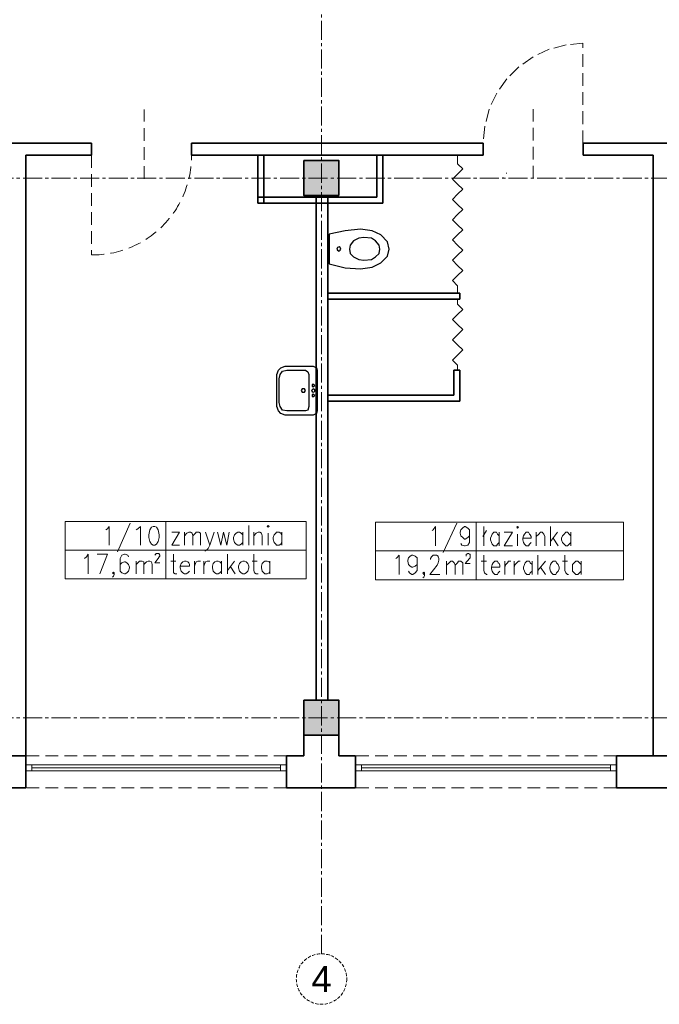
# Model space of a CAD drawing. Header units: millimetres. Extents: x -9409 to -3369, y 19372 to 27782.
# Tile 2 of 25: x -8514 to -7874, y 21106 to 22091. Entities that reach past the tile are written whole.
import ezdxf
from ezdxf.enums import TextEntityAlignment as Align

# ---------------------------------------------------------------- set-up
doc = ezdxf.new("R2010")
doc.units = ezdxf.units.MM
for name, pattern in [('ACAD_ISO02W100', [15, 12, -3]), ('CACHE2', [4.7625, 3.175, -1.5875]), ('CENTER2', [28.575, 19.05, -3.175, 3.175, -3.175]), ('DASHED', [19.05, 12.7, -6.35])]:
    doc.linetypes.add(name, pattern=pattern)
doc.layers.add('PDF _Geometria', color=7, linetype='Continuous')
for name, color, linetype, lineweight in [('SQ_ISTN.Ściany', 140, 'Continuous', 35), ('Sq_Okna', 170, 'Continuous', 9), ('SQ_Osie', 220, 'CENTER2', 9), ('SQ_PROJ.AranżacjaSanitarna', 7, 'Continuous', 25), ('SQ_ZAKRES_OPRACOWANIA', 7, 'ACAD_ISO02W100', 20)]:
    doc.layers.add(name, color=color, linetype=linetype, lineweight=lineweight)
doc.layers.add('SQ_Widok', color=7, linetype='DASHED', lineweight=15, true_color=0x474747)
doc.styles.get("Standard").update_dxf_attribs({"font": 'arial.ttf'})

# ---------------------------------------------------------------- blocks, each defined once
blk = doc.blocks.new('osie bud A')
at = {"layer": 'SQ_ISTN.Ściany', "lineweight": 5}
h = blk.add_hatch(dxfattribs=at)
h.set_pattern_fill('JIS_STN_1E', color=256, scale=10)
h.set_pattern_definition([(45, (46210.293, 23121.439), (-7.071068, 7.071068), []), (45, (46217.343, 23121.439), (-7.071068, 7.071068), [10, -5])])
h.paths.add_polyline_path([(25436.8, 18313.95), (25471.8, 18313.95), (25471.8, 18278.95), (25436.8, 18278.95)])
h.paths.add_polyline_path([(25436.8, 18613.95), (25471.8, 18613.95), (25471.8, 18578.95), (25436.8, 18578.95)])
h.paths.add_polyline_path([(25436.8, 19153.95), (25471.8, 19153.95), (25471.8, 19118.95), (25436.8, 19118.95)])
h.paths.add_polyline_path([(24776.8, 19153.95), (24811.8, 19153.95), (24811.8, 19118.95), (24776.8, 19118.95)])
h.paths.add_polyline_path([(24116.8, 19153.95), (24151.8, 19153.95), (24151.8, 19118.95), (24116.8, 19118.95)])
h.paths.add_polyline_path([(23456.8, 19153.95), (23491.8, 19153.95), (23491.8, 19118.95), (23456.8, 19118.95)])
h.paths.add_polyline_path([(23456.8, 18613.95), (23491.8, 18613.95), (23491.8, 18578.95), (23456.8, 18578.95)])
h.paths.add_polyline_path([(23456.8, 18313.95), (23491.8, 18313.95), (23491.8, 18278.95), (23456.8, 18278.95)])
h.paths.add_polyline_path([(23456.8, 17776.95), (23491.8, 17776.95), (23491.8, 17741.95), (23456.8, 17741.95)])
h.paths.add_polyline_path([(24116.8, 17776.95), (24151.8, 17776.95), (24151.8, 17741.95), (24116.8, 17741.95)])
h.paths.add_polyline_path([(24776.8, 17776.95), (24811.8, 17776.95), (24811.8, 17741.95), (24776.8, 17741.95)])
h.paths.add_polyline_path([(25436.8, 17776.95), (25471.8, 17776.95), (25471.8, 17741.95), (25436.8, 17741.95)])
h.paths.add_polyline_path([(24776.8, 18313.95), (24811.8, 18313.95), (24811.8, 18278.95), (24776.8, 18278.95)])
h.paths.add_polyline_path([(24776.8, 18613.95), (24811.8, 18613.95), (24811.8, 18578.95), (24776.8, 18578.95)])
h.paths.add_polyline_path([(24116.8, 18613.95), (24151.8, 18613.95), (24151.8, 18578.95), (24116.8, 18578.95)])
h.paths.add_polyline_path([(23156.8, 18313.95), (23191.8, 18313.95), (23191.8, 18278.95), (23156.8, 18278.95)])
h.paths.add_polyline_path([(24116.8, 18313.95), (24151.8, 18313.95), (24151.8, 18278.95), (24116.8, 18278.95)])
at = {"layer": 'SQ_ISTN.Ściany'}
for points in [[(24776.8, 19153.95), (24811.8, 19153.95), (24811.8, 19118.95), (24776.8, 19118.95)], [(24776.8, 18613.95), (24811.8, 18613.95), (24811.8, 18578.95), (24776.8, 18578.95)]]:
    blk.add_lwpolyline(points, close=True, dxfattribs=at)
at = {"layer": 'SQ_Osie'}
for p, q in [((24794.3, 19372.6), (24794.3, 17597.31)), ((22587.87, 19136.45), (25598.18, 19136.45)), ((22587.87, 18596.45), (25598.18, 18596.45))]:
    blk.add_line(p, q, dxfattribs=at)
at = {"layer": 'SQ_Osie', "linetype": 'ByBlock'}
blk.add_circle((24794.25, 19397.85), 25.25, dxfattribs=at)
at = {"layer": 'SQ_Osie'}
blk.add_text('4', height=26, rotation=180, dxfattribs=at).set_placement((24794.25, 19397.85), align=Align.MIDDLE_CENTER)

msp = doc.modelspace()

# ---------------------------------------------------------------- linework, layer by layer
at = {"layer": 'PDF _Geometria', "color": 251, "lineweight": 13, "true_color": 0x636466}
for points in [[(-8075.94, 21816.98), (-8075.94, 21824.59), (-8081.01, 21829.67), (-8075.94, 21834.75), (-8070.86, 21839.82), (-8075.94, 21844.9), (-8081.01, 21849.97), (-8075.94, 21855.05), (-8070.86, 21860.13), (-8075.94, 21865.2), (-8081.01, 21870.29), (-8075.94, 21875.36), (-8070.86, 21880.44), (-8075.94, 21885.51), (-8081.01, 21890.59), (-8075.94, 21895.67), (-8070.86, 21900.74), (-8075.94, 21905.83), (-8081.01, 21910.9), (-8075.94, 21915.98), (-8070.86, 21921.05), (-8075.94, 21926.13), (-8081.01, 21931.21), (-8075.94, 21936.28), (-8070.86, 21941.36), (-8075.94, 21946.43), (-8075.94, 21954.9)], [(-8075.94, 21739.98), (-8075.94, 21745.05), (-8081.01, 21750.14), (-8075.94, 21755.21), (-8070.86, 21760.28), (-8075.94, 21765.36), (-8081.01, 21770.44), (-8075.94, 21775.52), (-8070.86, 21780.59), (-8075.94, 21785.67), (-8081.01, 21790.74), (-8075.94, 21795.82), (-8070.86, 21800.9), (-8075.94, 21805.97), (-8075.94, 21810.21)]]:
    msp.add_lwpolyline(points, dxfattribs=at)
at = {"layer": 'PDF _Geometria', "color": 251, "lineweight": 9, "true_color": 0x636466}
for points in [[(-8030.1, 21932.38), (-8030.94, 21932.38)], [(-8026.7, 21937.07), (-8027.55, 21937.07)]]:
    msp.add_lwpolyline(points, dxfattribs=at)
at = {"layer": 'PDF _Geometria', "lineweight": 13}
for points in [[(-8227.46, 21560.05), (-8367.92, 21560.05), (-8367.92, 21531.27), (-8367.92, 21588.82), (-8227.46, 21588.82), (-8227.46, 21531.27), (-8367.92, 21531.27), (-8468.61, 21531.27)], [(-8428, 21580.36), (-8426.31, 21581.2), (-8424.62, 21583.74), (-8424.62, 21565.12)], [(-8403.46, 21587.13), (-8416.16, 21558.36)], [(-8397.54, 21580.36), (-8395.85, 21581.2), (-8393.31, 21583.74), (-8393.31, 21565.12)], [(-8285, 21584.58), (-8285, 21565.12)], [(-7910.17, 21559.21), (-8057.39, 21559.2), (-8057.39, 21530.44), (-8057.39, 21587.98), (-8057.39, 21559.2), (-8158.08, 21559.2), (-8158.08, 21530.43), (-8158.09, 21587.97), (-7910.17, 21587.98), (-7910.17, 21530.44), (-8158.08, 21530.43)], [(-8101.39, 21579.51), (-8100.55, 21580.35), (-8098.01, 21583.74), (-8098.01, 21564.28)], [(-8076.86, 21587.13), (-8090.4, 21557.51)], [(-8064.16, 21576.97), (-8064.16, 21574.43), (-8065.86, 21572.74), (-8068.4, 21571.05), (-8069.24, 21571.05), (-8070.93, 21572.74), (-8072.63, 21574.43), (-8073.47, 21576.97), (-8073.47, 21577.82), (-8072.63, 21580.35), (-8070.94, 21582.05), (-8069.24, 21583.74), (-8068.4, 21583.74), (-8065.86, 21582.05), (-8064.16, 21580.35), (-8064.16, 21567.67), (-8065.86, 21565.12), (-8068.4, 21564.28), (-8069.24, 21564.28), (-8071.78, 21565.12), (-8072.63, 21566.81)], [(-8049.78, 21583.74), (-8049.78, 21564.28)], [(-7982.93, 21583.74), (-7982.93, 21564.28)], [(-8354.39, 21565.12), (-8362, 21565.12), (-8354.39, 21577.82), (-8362, 21577.82)], [(-8349.31, 21577.82), (-8349.31, 21565.12)], [(-8349.31, 21574.44), (-8346.77, 21576.97), (-8345.08, 21577.82), (-8343.39, 21577.82), (-8341.7, 21576.97), (-8340.85, 21574.44), (-8340.85, 21565.12)], [(-8340.85, 21574.44), (-8338.31, 21576.97), (-8337.47, 21577.82), (-8334.93, 21577.82), (-8333.24, 21576.97), (-8333.24, 21565.12)], [(-8328.15, 21577.82), (-8323.93, 21565.12), (-8319.7, 21577.82)], [(-8316.31, 21577.82), (-8312.93, 21565.12), (-8310.38, 21577.82), (-8307, 21565.12), (-8304.46, 21577.82)], [(-8290.92, 21575.28), (-8292.62, 21576.97), (-8294.31, 21577.82), (-8296.01, 21577.82), (-8297.7, 21576.97), (-8299.39, 21575.28), (-8300.24, 21572.74), (-8300.24, 21571.05), (-8299.39, 21567.67), (-8297.7, 21565.97), (-8296.01, 21565.12), (-8294.31, 21565.12), (-8292.62, 21565.97), (-8290.92, 21567.67)], [(-8290.92, 21577.82), (-8290.92, 21565.12)], [(-8279.93, 21577.82), (-8279.93, 21565.12)], [(-8279.93, 21574.44), (-8277.39, 21576.97), (-8275.7, 21577.82), (-8274.01, 21577.82), (-8272.31, 21576.97), (-8271.47, 21574.44), (-8271.47, 21565.12)], [(-8265.54, 21576.97), (-8265.54, 21565.12)], [(-8252, 21575.28), (-8252.85, 21576.97), (-8254.55, 21577.82), (-8257.08, 21577.82), (-8257.93, 21576.97), (-8259.62, 21575.28), (-8260.47, 21572.74), (-8260.47, 21571.05), (-8259.62, 21567.67), (-8257.93, 21565.97), (-8257.08, 21565.12), (-8254.55, 21565.12), (-8252.85, 21565.97), (-8252, 21567.67)], [(-8252, 21577.82), (-8252, 21565.12)], [(-8050.63, 21573.59), (-8047.24, 21579.51)], [(-8034.55, 21574.44), (-8036.24, 21576.13), (-8037.09, 21577.82), (-8039.62, 21577.82), (-8041.32, 21576.13), (-8042.16, 21574.44), (-8043.01, 21571.9), (-8043.01, 21570.21), (-8042.16, 21567.67), (-8041.32, 21565.98), (-8039.62, 21564.28), (-8037.09, 21564.28), (-8036.24, 21565.98), (-8034.55, 21567.67)], [(-8034.55, 21577.82), (-8034.55, 21564.28)], [(-8021.01, 21564.28), (-8029.47, 21564.28), (-8021.01, 21577.82), (-8029.47, 21577.82)], [(-8015.93, 21576.13), (-8015.93, 21564.28)], [(-8010.86, 21571.9), (-8002.39, 21571.9), (-8002.39, 21573.59), (-8003.24, 21575.28), (-8004.09, 21576.13), (-8004.94, 21577.82), (-8007.48, 21577.82), (-8009.17, 21576.13), (-8010.01, 21574.44), (-8010.86, 21571.9), (-8010.86, 21570.21), (-8010.01, 21567.67), (-8009.17, 21565.98), (-8007.48, 21564.28), (-8004.94, 21564.28), (-8004.09, 21565.98), (-8002.39, 21567.67)], [(-7997.32, 21577.82), (-7997.32, 21564.28)], [(-7997.32, 21573.59), (-7994.78, 21576.13), (-7993.09, 21577.82), (-7991.4, 21577.82), (-7989.71, 21576.13), (-7988.86, 21573.59), (-7988.86, 21564.28)], [(-7976.16, 21577.82), (-7982.93, 21568.52)], [(-7962.63, 21574.44), (-7964.32, 21576.13), (-7966.01, 21577.82), (-7967.71, 21577.82), (-7969.4, 21576.13), (-7971.09, 21574.44), (-7971.94, 21571.9), (-7971.94, 21570.21), (-7971.09, 21567.67), (-7969.4, 21565.98), (-7967.71, 21564.28), (-7966.01, 21564.28), (-7964.32, 21565.98), (-7962.63, 21567.67)], [(-7962.63, 21577.82), (-7962.63, 21564.28)], [(-8323.93, 21565.12), (-8325.62, 21561.74), (-8327.31, 21560.05), (-8328.15, 21559.2), (-8329, 21559.2)], [(-7980.39, 21571.9), (-7975.32, 21564.28)], [(-8449.15, 21551.59), (-8447.46, 21553.28), (-8445.77, 21555.82), (-8445.77, 21536.36)], [(-8433.93, 21536.36), (-8426.31, 21555.82), (-8436.47, 21555.82)], [(-8405.16, 21553.28), (-8406, 21554.97), (-8408.54, 21555.82), (-8409.38, 21555.82), (-8411.93, 21554.97), (-8413.62, 21551.59), (-8413.62, 21538.9), (-8411.93, 21537.2), (-8409.38, 21536.36), (-8408.54, 21536.36), (-8406.85, 21537.2), (-8405.16, 21538.9), (-8404.31, 21542.28), (-8404.31, 21543.12), (-8405.16, 21545.66), (-8406.85, 21547.35), (-8408.54, 21548.2), (-8409.38, 21548.2), (-8411.93, 21547.35), (-8413.62, 21545.66), (-8413.62, 21543.12)], [(-8378.93, 21554.97), (-8378.08, 21555.82), (-8378.08, 21556.67), (-8374.7, 21556.67), (-8374.7, 21555.82), (-8373.85, 21554.97), (-8373.85, 21554.13), (-8374.7, 21553.28), (-8375.54, 21551.59), (-8378.93, 21547.35), (-8373.85, 21547.35)], [(-8360.31, 21555.82), (-8360.31, 21537.2), (-8358.62, 21536.36), (-8356.93, 21536.36)], [(-8306.16, 21555.82), (-8306.16, 21536.36)], [(-8279.93, 21555.82), (-8279.93, 21539.74), (-8279.08, 21537.2), (-8277.39, 21536.36), (-8275.7, 21536.36)], [(-8137.78, 21551.59), (-8136.93, 21552.43), (-8134.39, 21554.97), (-8134.39, 21535.51)], [(-8116.62, 21549.04), (-8116.62, 21545.66), (-8118.31, 21543.97), (-8120.85, 21543.12), (-8121.7, 21543.12), (-8123.39, 21543.97), (-8125.09, 21545.66), (-8125.94, 21549.04), (-8125.94, 21549.9), (-8125.09, 21552.43), (-8123.39, 21554.13), (-8121.7, 21554.97), (-8120.85, 21554.97), (-8118.31, 21554.13), (-8116.62, 21552.43), (-8116.62, 21539.74), (-8118.31, 21537.2), (-8120.85, 21535.51), (-8121.7, 21535.51), (-8124.24, 21537.2), (-8125.09, 21538.89)], [(-8103.09, 21550.74), (-8103.09, 21551.59), (-8102.25, 21553.28), (-8101.39, 21554.13), (-8100.55, 21554.97), (-8097.16, 21554.97), (-8095.47, 21554.13), (-8095.47, 21553.28), (-8094.62, 21551.59), (-8094.62, 21549.9), (-8095.47, 21547.35), (-8096.32, 21544.81), (-8103.93, 21535.51), (-8093.78, 21535.51)], [(-8067.55, 21554.13), (-8067.55, 21555.82), (-8066.7, 21555.82), (-8065.86, 21556.66), (-8065.01, 21556.66), (-8064.16, 21555.82), (-8063.32, 21555.82), (-8063.32, 21552.44), (-8064.16, 21551.59), (-8068.4, 21546.51), (-8063.32, 21546.51)], [(-8049.78, 21554.97), (-8049.78, 21539.74), (-8048.93, 21537.2), (-8047.24, 21535.51), (-8046.4, 21535.51)], [(-7995.63, 21554.98), (-7995.62, 21535.51)], [(-7968.55, 21554.98), (-7968.55, 21539.74), (-7967.71, 21537.21), (-7966.01, 21535.51), (-7965.17, 21535.51)], [(-8397.54, 21549.04), (-8397.54, 21536.36)], [(-8397.54, 21545.66), (-8395, 21548.2), (-8394.16, 21549.04), (-8391.62, 21549.04), (-8389.92, 21548.2), (-8389.92, 21536.36)], [(-8389.92, 21545.66), (-8387.39, 21548.2), (-8385.69, 21549.04), (-8384, 21549.04), (-8382.31, 21548.2), (-8381.46, 21545.66), (-8381.46, 21536.36)], [(-8362.85, 21549.04), (-8357.77, 21549.04)], [(-8353.54, 21543.97), (-8344.23, 21543.97), (-8344.23, 21545.66), (-8345.08, 21547.35), (-8345.92, 21548.2), (-8347.62, 21549.04), (-8349.31, 21549.04), (-8351, 21548.2), (-8352.7, 21546.51), (-8353.54, 21543.97), (-8353.54, 21542.28), (-8352.7, 21538.9), (-8351, 21537.2), (-8349.31, 21536.36), (-8347.62, 21536.36), (-8345.92, 21537.2), (-8344.23, 21538.9)], [(-8339.16, 21549.04), (-8339.16, 21536.36)], [(-8339.16, 21543.97), (-8338.31, 21546.51), (-8337.47, 21548.2), (-8335.78, 21549.04), (-8333.24, 21549.04)], [(-8329.85, 21549.04), (-8329.85, 21536.36)], [(-8329.85, 21543.97), (-8329, 21546.51), (-8328.15, 21548.2), (-8326.46, 21549.04), (-8323.93, 21549.04)], [(-8312.08, 21546.51), (-8313.77, 21548.2), (-8315.47, 21549.04), (-8317.16, 21549.04), (-8318.85, 21548.2), (-8320.54, 21546.51), (-8321.39, 21543.97), (-8321.39, 21542.28), (-8320.54, 21538.9), (-8318.85, 21537.2), (-8317.16, 21536.36), (-8315.47, 21536.36), (-8313.77, 21537.2), (-8312.08, 21538.9)], [(-8312.08, 21549.04), (-8312.08, 21536.36)], [(-8299.39, 21549.04), (-8306.16, 21539.74)], [(-8303.62, 21543.97), (-8298.54, 21536.36)], [(-8281.62, 21549.04), (-8276.55, 21549.04)], [(-8263.85, 21546.51), (-8264.7, 21548.2), (-8266.39, 21549.04), (-8268.92, 21549.04), (-8269.77, 21548.2), (-8271.47, 21546.51), (-8272.31, 21543.97), (-8272.31, 21542.28), (-8271.47, 21538.9), (-8269.77, 21537.2), (-8268.92, 21536.36), (-8266.39, 21536.36), (-8264.7, 21537.2), (-8263.85, 21538.9)], [(-8263.85, 21549.04), (-8263.85, 21536.36)], [(-8087.01, 21549.04), (-8087.01, 21535.51)], [(-8087.01, 21544.81), (-8084.47, 21547.35), (-8082.78, 21549.04), (-8081.08, 21549.04), (-8079.39, 21547.35), (-8078.55, 21544.81), (-8078.55, 21535.51)], [(-8078.55, 21544.81), (-8076.01, 21547.35), (-8075.16, 21549.04), (-8072.63, 21549.04), (-8070.93, 21547.35), (-8070.93, 21535.51)], [(-8052.32, 21549.04), (-8047.24, 21549.04)], [(-8042.16, 21543.12), (-8033.7, 21543.12), (-8033.7, 21544.82), (-8034.55, 21546.51), (-8035.39, 21547.35), (-8036.24, 21549.04), (-8038.78, 21549.04), (-8040.47, 21547.35), (-8041.32, 21545.66), (-8042.16, 21543.12), (-8042.16, 21541.43), (-8041.32, 21538.9), (-8040.47, 21537.2), (-8038.78, 21535.51), (-8036.24, 21535.51), (-8035.39, 21537.2), (-8033.7, 21538.9)], [(-8028.63, 21543.12), (-8027.78, 21545.66), (-8026.09, 21547.35), (-8025.24, 21549.05), (-8022.7, 21549.05)], [(-8028.63, 21549.04), (-8028.63, 21535.51)], [(-8019.32, 21549.05), (-8019.32, 21535.51)], [(-8019.32, 21543.12), (-8018.47, 21545.66), (-8016.78, 21547.35), (-8015.09, 21549.05), (-8013.4, 21549.05)], [(-8001.55, 21545.66), (-8003.24, 21547.35), (-8004.09, 21549.05), (-8006.63, 21549.05), (-8008.32, 21547.35), (-8009.17, 21545.66), (-8010.01, 21543.13), (-8010.01, 21541.43), (-8009.17, 21538.9), (-8008.32, 21537.2), (-8006.63, 21535.51), (-8004.09, 21535.51), (-8003.24, 21537.21), (-8001.55, 21538.9)], [(-8001.55, 21549.05), (-8001.55, 21535.51)], [(-7988, 21549.05), (-7995.62, 21539.74)], [(-7971.09, 21549.05), (-7966.01, 21549.05)], [(-7952.47, 21545.66), (-7954.17, 21547.36), (-7955.86, 21549.05), (-7957.55, 21549.05), (-7959.24, 21547.36), (-7960.93, 21545.66), (-7960.93, 21538.9), (-7959.24, 21537.21), (-7957.55, 21535.51), (-7955.86, 21535.51), (-7954.16, 21537.21), (-7952.47, 21538.9)], [(-7952.47, 21549.05), (-7952.47, 21535.52)], [(-8419.54, 21537.2), (-8420.39, 21536.36), (-8421.23, 21537.2), (-8420.39, 21538.05), (-8419.54, 21537.2), (-8419.54, 21535.51), (-8420.39, 21533.82), (-8421.23, 21532.97)], [(-8109.01, 21537.2), (-8109.86, 21535.51), (-8110.7, 21537.2), (-8109.86, 21538.05), (-8109.01, 21537.2), (-8109.01, 21534.66), (-8109.86, 21532.97), (-8110.7, 21532.13)], [(-7993.09, 21543.13), (-7988, 21535.51)]]:
    msp.add_lwpolyline(points, dxfattribs=at)
for points in [[(-8367.92, 21560.05), (-8367.92, 21588.82), (-8468.61, 21588.82), (-8468.61, 21531.27), (-8468.61, 21560.05)], [(-8380.62, 21583.74), (-8382.31, 21582.89), (-8384, 21580.36), (-8384.85, 21575.28), (-8384.85, 21572.74), (-8384, 21568.51), (-8382.31, 21565.97), (-8380.62, 21565.12), (-8378.93, 21565.12), (-8377.24, 21565.97), (-8375.54, 21568.51), (-8374.7, 21572.74), (-8374.7, 21575.28), (-8375.54, 21580.36), (-8377.24, 21582.89), (-8378.93, 21583.74)], [(-8266.39, 21583.74), (-8265.54, 21582.89), (-8264.7, 21583.74), (-8265.54, 21584.58)], [(-8016.78, 21582.89), (-8015.93, 21582.05), (-8015.09, 21582.89), (-8015.93, 21583.74)], [(-8290.92, 21549.04), (-8292.62, 21548.2), (-8294.31, 21546.51), (-8295.16, 21543.97), (-8295.16, 21542.28), (-8294.31, 21538.9), (-8292.62, 21537.2), (-8290.92, 21536.36), (-8289.23, 21536.36), (-8287.54, 21537.2), (-8285.85, 21538.9), (-8285, 21542.28), (-8285, 21543.97), (-8285.85, 21546.51), (-8287.54, 21548.2), (-8289.23, 21549.04)], [(-7980.39, 21549.05), (-7982.08, 21547.36), (-7982.93, 21545.66), (-7983.78, 21543.13), (-7983.78, 21541.43), (-7982.93, 21538.9), (-7982.08, 21537.21), (-7980.39, 21535.51), (-7977.85, 21535.51), (-7977.01, 21537.21), (-7975.32, 21538.9), (-7974.47, 21541.43), (-7974.47, 21543.13), (-7975.32, 21545.66), (-7977.01, 21547.36), (-7977.86, 21549.05)]]:
    msp.add_lwpolyline(points, close=True, dxfattribs=at)
at = {"layer": 'SQ_ISTN.Ściany'}
for p, q in [((-8442.4, 21967.27), (-8590.4, 21967.27)), ((-8508.15, 21967.35), (-8508.15, 21967.27)), ((-8442.4, 21955.27), (-8442.4, 21967.27)), ((-8050.4, 21967.27), (-8342.4, 21967.27)), ((-8342.4, 21955.22), (-8342.4, 21967.27)), ((-8050.4, 21955.27), (-8050.4, 21967.27)), ((-7820.4, 21967.27), (-7950.4, 21967.27)), ((-7950.4, 21955.27), (-7950.4, 21967.27)), ((-8442.4, 21955.27), (-8508.15, 21955.27)), ((-8508.15, 21955.27), (-8508.15, 21354.35)), ((-8050.4, 21955.27), (-8342.4, 21955.27)), ((-8275.72, 21955.22), (-8275.72, 21907.22)), ((-8269.72, 21955.22), (-8269.72, 21907.22)), ((-8156.72, 21955.22), (-8156.72, 21913.22)), ((-8150.72, 21955.22), (-8150.72, 21907.22)), ((-7880.19, 21955.27), (-7950.4, 21955.27)), ((-7880.19, 21955.27), (-7880.19, 21354.35)), ((-8156.72, 21913.22), (-8275.72, 21913.22)), ((-8217.68, 21913.22), (-8217.68, 21409.77)), ((-8205.68, 21913.22), (-8205.68, 21409.77)), ((-8150.72, 21907.22), (-8275.72, 21907.22)), ((-8205.68, 21816.99), (-8073.68, 21816.99)), ((-8205.68, 21810.99), (-8073.68, 21810.99)), ((-8073.68, 21810.99), (-8073.68, 21816.99)), ((-8079.68, 21714.99), (-8079.68, 21739.98)), ((-8079.68, 21739.98), (-8073.68, 21739.98)), ((-8073.68, 21708.99), (-8073.68, 21739.98)), ((-8205.68, 21714.99), (-8079.68, 21714.99)), ((-8205.68, 21708.99), (-8073.68, 21708.99)), ((-8229.69, 21374.77), (-8229.69, 21354.27)), ((-8194.69, 21374.77), (-8194.69, 21354.27)), ((-8508.15, 21354.35), (-8577.15, 21354.35)), ((-8508.15, 21322.35), (-8508.15, 21354.35)), ((-8229.69, 21354.35), (-8247.15, 21354.35)), ((-8247.15, 21322.35), (-8247.15, 21354.35)), ((-8178.15, 21354.35), (-8194.69, 21354.35)), ((-8178.15, 21322.35), (-8178.15, 21354.35)), ((-7848.15, 21354.35), (-7917.15, 21354.35)), ((-7917.15, 21322.35), (-7917.15, 21354.35)), ((-8508.15, 21322.35), (-8577.15, 21322.35)), ((-8178.15, 21322.35), (-8247.15, 21322.35)), ((-7848.15, 21322.35), (-7917.15, 21322.35))]:
    msp.add_line(p, q, dxfattribs=at)
at = {"layer": 'Sq_Okna'}
for p, q in [((-8502.15, 21345.35), (-8253.15, 21345.35)), ((-8502.15, 21342.35), (-8253.15, 21342.35)), ((-8502.15, 21339.35), (-8253.15, 21339.35)), ((-8172.15, 21345.35), (-7923.15, 21345.35)), ((-8172.15, 21342.35), (-7923.15, 21342.35)), ((-8172.15, 21339.35), (-7923.15, 21339.35))]:
    msp.add_line(p, q, dxfattribs=at)
for points in [[(-8502.15, 21339.35), (-8502.15, 21345.35), (-8508.15, 21345.35), (-8508.15, 21339.35)], [(-8247.15, 21339.35), (-8247.15, 21345.35), (-8253.15, 21345.35), (-8253.15, 21339.35)], [(-8172.15, 21339.35), (-8172.15, 21345.35), (-8178.15, 21345.35), (-8178.15, 21339.35)], [(-7917.15, 21339.35), (-7917.15, 21345.35), (-7923.15, 21345.35), (-7923.15, 21339.35)]]:
    msp.add_lwpolyline(points, close=True, dxfattribs=at)
at = {"layer": 'SQ_PROJ.AranżacjaSanitarna'}
for points in [[(-8161.41, 21843.19), (-8152.94, 21847.42), (-8146.17, 21854.2), (-8144.47, 21860.96), (-8146.17, 21868.58), (-8152.94, 21875.35), (-8161.41, 21879.58), (-8173.25, 21881.27), (-8188.48, 21879.58), (-8204.56, 21876.2), (-8204.56, 21846.58), (-8188.48, 21842.35), (-8173.25, 21841.5)], [(-8183.4, 21856.73), (-8180.01, 21853.34), (-8174.94, 21850.81), (-8169.86, 21849.96), (-8162.24, 21850.81), (-8158.01, 21853.34), (-8154.63, 21856.73), (-8153.79, 21860.96), (-8154.63, 21865.19), (-8158.01, 21869.42), (-8162.24, 21871.96), (-8169.86, 21872.8), (-8174.94, 21871.96), (-8180.01, 21869.42), (-8183.4, 21865.19), (-8184.24, 21860.96)], [(-8192.71, 21860.96), (-8193.55, 21862.66), (-8194.4, 21863.5), (-8196.09, 21862.66), (-8196.94, 21860.96), (-8196.09, 21860.12), (-8194.4, 21859.27), (-8193.55, 21860.12)], [(-8248.56, 21695.11), (-8252.78, 21696.81), (-8255.32, 21699.35), (-8257.01, 21703.58), (-8257.01, 21735.74), (-8255.32, 21739.97), (-8252.78, 21742.5), (-8248.56, 21744.19), (-8220.63, 21744.19), (-8217.24, 21742.5), (-8216.4, 21739.97), (-8216.4, 21699.35), (-8217.24, 21696.81), (-8220.63, 21695.11)], [(-8246.86, 21699.35), (-8251.09, 21700.2), (-8253.63, 21703.58), (-8254.48, 21707.81), (-8254.48, 21731.5), (-8253.63, 21735.74), (-8251.09, 21739.12), (-8246.86, 21739.97), (-8228.25, 21739.97), (-8225.71, 21738.27), (-8224.86, 21735.74), (-8224.86, 21703.58), (-8225.71, 21700.2), (-8228.25, 21699.35)], [(-8230.79, 21721.35), (-8231.63, 21721.35), (-8232.48, 21719.66), (-8231.63, 21717.97), (-8229.09, 21717.97), (-8228.25, 21719.66), (-8229.09, 21721.35)], [(-8220.63, 21721.35), (-8221.47, 21720.5), (-8222.33, 21719.66), (-8221.47, 21718.81), (-8220.63, 21717.97), (-8218.94, 21718.81), (-8218.94, 21720.5)], [(-8220.63, 21725.58), (-8221.47, 21725.58), (-8221.47, 21723.89), (-8220.63, 21723.04), (-8219.78, 21723.89), (-8218.94, 21724.73), (-8219.78, 21725.58)], [(-8220.63, 21716.28), (-8221.47, 21715.42), (-8221.47, 21713.73), (-8219.78, 21713.73), (-8218.94, 21714.58), (-8219.78, 21715.42)]]:
    msp.add_lwpolyline(points, close=True, dxfattribs=at)
at = {"layer": 'SQ_Widok'}
for points in [[(-7950.55, 21967.27), (-7950.55, 22067.1), (-7967.47, 22065.42), (-7984.4, 22061.18), (-8000.48, 22053.57), (-8014.86, 22043.41), (-8026.7, 22031.57), (-8036.86, 22017.19), (-8044.47, 22001.11), (-8048.7, 21984.18), (-8050.4, 21967.27)], [(-8389.71, 21931.53), (-8389.71, 22000.91)], [(-8000.48, 21931.73), (-8000.48, 22001.11)], [(-8247.15, 21354.35), (-8508.15, 21354.35)], [(-7917.15, 21354.35), (-8178.15, 21354.35)], [(-8247.15, 21322.35), (-8508.15, 21322.35)], [(-7917.15, 21322.35), (-8178.15, 21322.35)]]:
    msp.add_lwpolyline(points, dxfattribs=at)
msp.add_lwpolyline([(-8442.16, 21955.22), (-8442.16, 21855.38, 0.421096), (-8342.33, 21955.22)], format="xyb", dxfattribs=at)

# ---------------------------------------------------------------- block references
at = {"layer": 'SQ_ZAKRES_OPRACOWANIA', "linetype": 'CACHE2', "ltscale": 5, "rotation": 180}
msp.add_blockref('osie bud A', (16582.11, 40528.71), dxfattribs=at)

doc.saveas('drawing.dxf')
